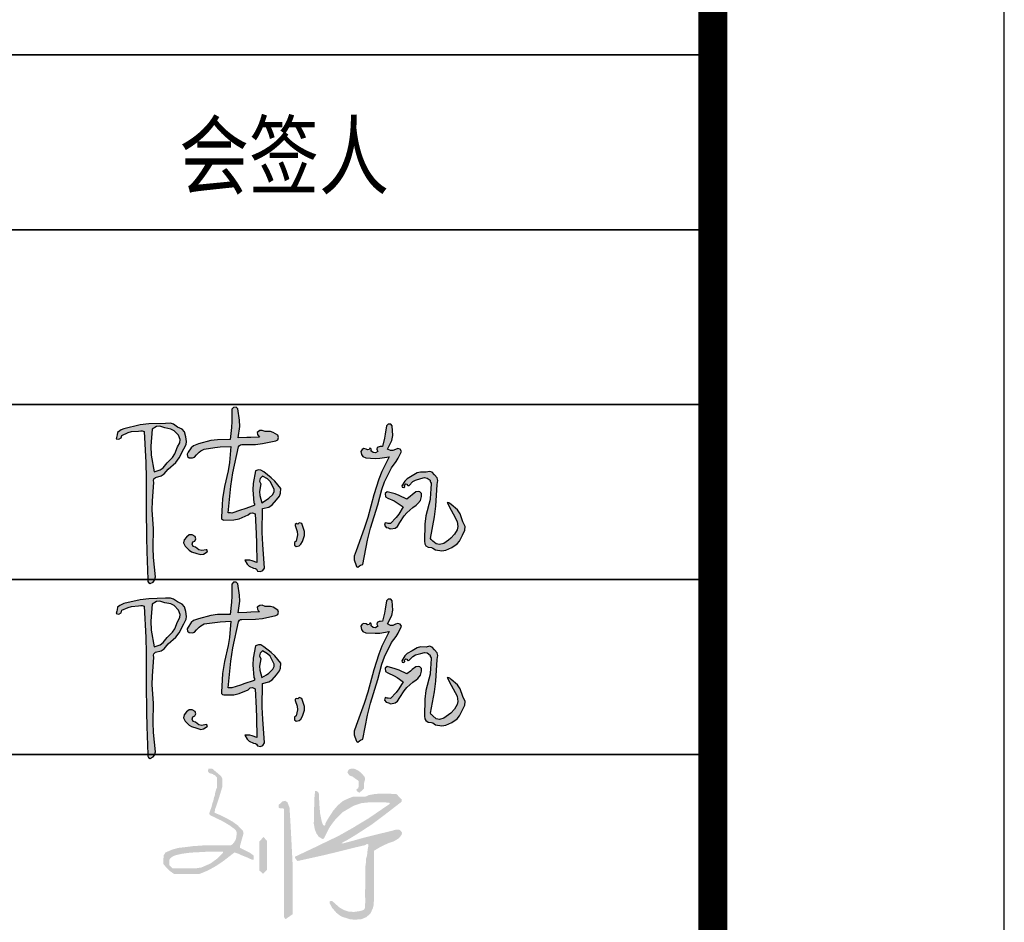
# Model space of a CAD drawing. Extents: x 797781 to 1255204, y 21234 to 1024248.
# Tile 111 of 256: x 1022779 to 1027845, y 58525 to 63170. Entities that reach past the tile are written whole.
import ezdxf

# ---------------------------------------------------------------- set-up
doc = ezdxf.new("R2010")
doc.units = 0
doc.header["$LTSCALE"] = 1000
doc.header["$MEASUREMENT"] = 0
doc.layers.add('230303生产综合楼-平面图_t8$0$PUB_TITLE', color=4, linetype='Continuous')
doc.layers.add('COLU_DE', color=7, linetype='Continuous')
doc.layers.add('230303生产综合楼-平面图_t8$0$图框', color=4, linetype='Continuous', lineweight=35)
doc.layers.add('A-ANNO-TEXT', color=7, linetype='Continuous', lineweight=25)
doc.styles.add('230303生产综合楼-平面图_t8$0$-黑体', font='simhei.ttf', dxfattribs={"width": 0.8})

# ---------------------------------------------------------------- blocks, each defined once
blk = doc.blocks.new('陈岚')
h = blk.add_hatch(color=256)
h.paths.add_polyline_path([(-3.976, 1.115), (-3.926, 1.233), (-3.919, 1.31), (-3.948, 1.435), (-3.991, 1.559), (-4.054, 1.625), (-4.177, 1.671), (-4.289, 1.741), (-4.366, 1.759), (-4.497, 1.747), (-4.936, 1.709), (-5.158, 1.666), (-5.58, 1.539), (-5.645, 1.504), (-5.677, 1.483), (-5.733, 1.435), (-5.745, 1.368), (-5.75, 1.335), (-5.761, 1.268), (-5.692, 1.257), (-5.632, 1.297), (-5.615, 1.365), (-5.457, 1.448), (-5.368, 1.477), (-5.191, 1.504), (-5.132, 1.517), (-5.098, 1.517), (-5.039, 1.504), (-4.944, 0.696), (-4.909, 0.289), (-4.865, -0.524), (-4.806, -1.258), (-4.774, -1.625), (-4.705, -2.358), (-4.696, -2.405), (-4.677, -2.431), (-4.636, -2.455), (-4.56, -2.411), (-4.525, -2.361), (-4.511, -2.274), (-4.592, -1.773), (-4.617, -1.518), (-4.636, -1.01), (-4.7, -0.536), (-4.714, -0.294), (-4.705, 0.185), (-4.718, 0.24), (-4.708, 0.281), (-4.67, 0.324), (-4.522, 0.374), (-4.447, 0.431), (-4.358, 0.56), (-4.165, 0.748), (-4.083, 0.868)])
h.paths.add_polyline_path([(-4.848, 1.127), (-4.837, 1.574), (-4.728, 1.649), (-4.639, 1.664), (-4.511, 1.629), (-4.35, 1.61), (-4.263, 1.571), (-4.143, 1.463), (-4.09, 1.352), (-4.09, 1.267), (-4.143, 1.157), (-4.205, 0.968), (-4.259, 0.874), (-4.393, 0.726), (-4.486, 0.589), (-4.56, 0.528), (-4.712, 0.462), (-4.822, 0.896)], flags=16)
h.paths.add_polyline_path([(-2.535, 1.294), (-2.511, 1.314), (-2.469, 1.324), (-2.114, 1.348), (-1.935, 1.379), (-1.593, 1.477), (-1.541, 1.508), (-1.524, 1.569), (-1.552, 1.622), (-1.671, 1.689), (-1.749, 1.707), (-1.885, 1.699), (-1.966, 1.724), (-2.025, 1.714), (-2.093, 1.664), (-2.081, 1.611), (-2.065, 1.583), (-2.024, 1.546), (-2.246, 1.523), (-2.357, 1.512), (-2.58, 1.49), (-2.557, 1.793), (-2.569, 1.951), (-2.635, 2.248), (-2.684, 2.285), (-2.751, 2.276), (-2.788, 2.227), (-2.769, 1.911), (-2.769, 1.751), (-2.788, 1.435), (-3.119, 1.408), (-3.286, 1.373), (-3.601, 1.268), (-3.728, 1.211), (-3.79, 1.154), (-3.858, 1.032), (-3.885, 0.982), (-3.871, 0.924), (-3.823, 0.893), (-3.741, 0.891), (-3.689, 0.914), (-3.635, 0.976), (-3.571, 1.054), (-3.532, 1.088), (-3.448, 1.143), (-3.175, 1.2), (-3.037, 1.223), (-2.76, 1.254), (-2.766, 0.83), (-2.786, 0.617), (-2.858, 0.199), (-2.884, -0.123), (-2.889, -0.285), (-2.885, -0.607), (-2.879, -0.646), (-2.855, -0.67), (-2.816, -0.677), (-2.557, -0.658), (-2.422, -0.62), (-2.191, -0.503), (-2.139, -0.451), (-2.078, -0.439), (-2.01, -0.468), (-1.956, -0.974), (-1.931, -1.226), (-1.885, -1.732), (-2.008, -1.695), (-2.076, -1.686), (-2.205, -1.691), (-2.138, -1.794), (-2.082, -1.84), (-1.968, -1.885), (-1.916, -1.891), (-1.885, -1.91), (-1.857, -1.955), (-1.777, -1.964), (-1.717, -1.934), (-1.677, -1.864), (-1.764, -1.248), (-1.795, -0.937), (-1.83, -0.315), (-1.664, -0.264), (-1.58, -0.204), (-1.475, -0.065), (-1.402, 0.039), (-1.38, 0.113), (-1.385, 0.24), (-1.554, 0.423), (-1.651, 0.505), (-1.857, 0.643), (-1.932, 0.686), (-1.993, 0.69), (-2.073, 0.657), (-2.11, 0.326), (-2.108, 0.154), (-2.066, -0.177), (-2.041, -0.199), (-2.044, -0.242), (-2.073, -0.26), (-2.292, -0.349), (-2.402, -0.393), (-2.621, -0.482), (-2.66, -0.482), (-2.68, -0.482), (-2.719, -0.482), (-2.692, 0.215), (-2.659, 0.565), (-2.552, 1.254)])
h.paths.add_polyline_path([(-1.941, 0.469), (-1.885, 0.532), (-1.743, 0.469), (-1.674, 0.408), (-1.593, 0.275), (-1.552, 0.205), (-1.548, 0.148), (-1.579, 0.073), (-1.677, -0.035), (-1.735, -0.084), (-1.857, -0.163), (-1.919, 0.023), (-1.932, 0.129), (-1.913, 0.324), (-1.95, 0.399)], flags=16)
h.paths.add_polyline_path([(-3.594, -1.302), (-3.537, -1.275), (-3.514, -1.213), (-3.538, -1.156), (-3.618, -1.115), (-3.694, -1.124), (-3.761, -1.184), (-3.823, -1.259), (-3.83, -1.342), (-3.781, -1.427), (-3.674, -1.52), (-3.606, -1.557), (-3.469, -1.594), (-3.363, -1.615), (-3.29, -1.598), (-3.205, -1.531), (-3.196, -1.51), (-3.21, -1.486), (-3.233, -1.482), (-3.342, -1.511), (-3.418, -1.498), (-3.51, -1.434), (-3.571, -1.418), (-3.606, -1.363)], flags=17)
h.paths.add_polyline_path([(-0.696, -0.847), (-0.753, -0.691), (-0.773, -0.641), (-0.846, -0.625), (-0.885, -0.663), (-0.913, -0.652), (-0.946, -0.674), (-0.947, -0.704), (-0.883, -0.854), (-0.872, -0.947), (-0.899, -1.107), (-0.941, -1.144), (-0.937, -1.214), (-0.892, -1.246), (-0.81, -1.223), (-0.766, -1.185), (-0.732, -1.107), (-0.691, -0.946)])
h.paths.add_polyline_path([(1.706, 1.407), (1.664, 1.458), (1.608, 1.473), (1.546, 1.449), (1.473, 1.41), (1.414, 1.408), (1.338, 1.442), (1.432, 1.67), (1.451, 1.808), (1.421, 2.053), (1.383, 2.097), (1.309, 2.094), (1.275, 2.046), (1.254, 1.828), (1.239, 1.72), (1.199, 1.504), (1.141, 1.498), (1.112, 1.489), (1.06, 1.463), (1.06, 1.422), (1.067, 1.4), (1.088, 1.365), (1.028, 1.325), (0.964, 1.328), (0.907, 1.372), (0.92, 1.398), (0.901, 1.433), (0.872, 1.435), (0.859, 1.4), (0.813, 1.386), (0.782, 1.407), (0.721, 1.417), (0.672, 1.393), (0.643, 1.338), (0.663, 1.255), (0.704, 1.209), (0.782, 1.178), (1.028, 1.18), (1.153, 1.194), (1.393, 1.247), (1.226, 0.851), (1.158, 0.644), (1.053, 0.226), (0.931, -0.374), (0.858, -0.672), (0.685, -1.26), (0.643, -1.41), (0.648, -1.504), (0.706, -1.649), (0.722, -1.669), (0.732, -1.678), (0.754, -1.691), (0.799, -1.65), (0.825, -1.633), (0.879, -1.607), (0.96, -0.968), (1.021, -0.649), (1.178, -0.024), (1.253, 0.381), (1.313, 0.582), (1.47, 0.963), (1.58, 1.131), (1.628, 1.222)])
h.paths.add_polyline_path([(2.216, 0.069), (2.283, 0.157), (2.298, 0.228), (2.301, 0.265), (2.296, 0.337), (2.247, 0.376), (2.205, 0.386), (2.144, 0.372), (2.055, 0.292), (2.01, 0.251), (1.921, 0.171), (1.717, 0.254), (1.61, 0.286), (1.393, 0.33), (1.348, 0.281), (1.362, 0.196), (1.421, 0.164), (1.595, 0.099), (1.679, 0.058), (1.838, -0.038), (1.738, -0.234), (1.675, -0.328), (1.532, -0.496), (1.477, -0.494), (1.449, -0.491), (1.393, -0.482), (1.384, -0.547), (1.426, -0.604), (1.491, -0.614), (1.516, -0.623), (1.528, -0.627), (1.553, -0.635), (1.664, -0.607), (1.725, -0.557), (1.775, -0.454), (1.88, -0.274), (1.944, -0.188), (2.088, -0.038), (2.176, 0.029)])
h.paths.add_polyline_path([(2.602, 0.844), (2.54, 0.912), (2.466, 0.93), (2.38, 0.9), (2.23, 0.897), (2.147, 0.869), (2.026, 0.782), (1.898, 0.701), (1.84, 0.638), (1.769, 0.504), (1.783, 0.474), (1.828, 0.466), (1.852, 0.49), (1.841, 0.524), (1.872, 0.563), (1.907, 0.56), (1.911, 0.538), (1.935, 0.523), (1.956, 0.532), (2.054, 0.636), (2.12, 0.679), (2.255, 0.726), (2.346, 0.761), (2.416, 0.753), (2.498, 0.699), (2.505, 0.668), (2.513, 0.653), (2.533, 0.629), (2.533, 0.457), (2.533, 0.371), (2.533, 0.199), (2.446, -0.233), (2.429, -0.459), (2.449, -0.899), (2.463, -0.973), (2.494, -1.015), (2.56, -1.052), (2.641, -1.054), (2.685, -1.066), (2.755, -1.107), (2.924, -1.123), (3.021, -1.103), (3.172, -1.024), (3.309, -0.916), (3.368, -0.838), (3.436, -0.677), (3.488, -0.548), (3.485, -0.453), (3.422, -0.329), (3.336, -0.129), (3.261, -0.032), (3.088, 0.101), (3.049, 0.128), (3.024, 0.137), (2.977, 0.143), (3.094, -0.046), (3.153, -0.14), (3.269, -0.329), (3.295, -0.464), (3.285, -0.546), (3.227, -0.67), (3.13, -0.78), (3.076, -0.832), (2.963, -0.927), (2.848, -0.963), (2.765, -0.951), (2.665, -0.885), (2.639, -0.858), (2.627, -0.844), (2.602, -0.816), (2.672, -0.252), (2.69, 0.033), (2.692, 0.601), (2.702, 0.705), (2.677, 0.772)])
for p, q in [((-2.751, 2.276), (-2.788, 2.227)), ((-2.788, 2.227), (-2.769, 1.911)), ((-2.684, 2.285), (-2.751, 2.276)), ((-2.635, 2.248), (-2.684, 2.285)), ((-2.569, 1.951), (-2.635, 2.248)), ((1.309, 2.094), (1.275, 2.046)), ((1.383, 2.097), (1.309, 2.094)), ((1.421, 2.053), (1.383, 2.097)), ((-2.769, 1.911), (-2.769, 1.751)), ((-2.557, 1.793), (-2.569, 1.951)), ((1.254, 1.828), (1.239, 1.72)), ((1.275, 2.046), (1.254, 1.828)), ((1.451, 1.808), (1.421, 2.053)), ((1.432, 1.67), (1.451, 1.808)), ((-5.158, 1.666), (-5.58, 1.539)), ((-4.936, 1.709), (-5.158, 1.666)), ((-4.497, 1.747), (-4.936, 1.709)), ((-4.837, 1.574), (-4.848, 1.127)), ((-4.728, 1.649), (-4.837, 1.574)), ((-4.639, 1.664), (-4.728, 1.649)), ((-4.511, 1.629), (-4.639, 1.664)), ((-4.35, 1.61), (-4.511, 1.629)), ((-4.366, 1.759), (-4.497, 1.747)), ((-4.289, 1.741), (-4.366, 1.759)), ((-4.263, 1.571), (-4.35, 1.61)), ((-4.177, 1.671), (-4.289, 1.741)), ((-4.143, 1.463), (-4.263, 1.571)), ((-4.054, 1.625), (-4.177, 1.671)), ((-3.991, 1.559), (-4.054, 1.625)), ((-3.948, 1.435), (-3.991, 1.559)), ((-2.769, 1.751), (-2.788, 1.435)), ((-2.58, 1.49), (-2.557, 1.793)), ((-2.024, 1.546), (-2.246, 1.523)), ((-2.025, 1.714), (-2.093, 1.664)), ((-2.093, 1.664), (-2.081, 1.611)), ((-2.081, 1.611), (-2.065, 1.583)), ((-2.065, 1.583), (-2.024, 1.546)), ((-1.966, 1.724), (-2.025, 1.714)), ((-1.885, 1.699), (-1.966, 1.724)), ((-1.749, 1.707), (-1.885, 1.699)), ((-1.671, 1.689), (-1.749, 1.707)), ((-1.552, 1.622), (-1.671, 1.689)), ((-1.524, 1.569), (-1.552, 1.622)), ((-1.541, 1.508), (-1.524, 1.569)), ((1.239, 1.72), (1.199, 1.504)), ((1.338, 1.442), (1.432, 1.67)), ((-5.75, 1.335), (-5.761, 1.268)), ((-5.745, 1.368), (-5.75, 1.335)), ((-5.733, 1.435), (-5.745, 1.368)), ((-5.677, 1.483), (-5.733, 1.435)), ((-5.692, 1.257), (-5.632, 1.297)), ((-5.645, 1.504), (-5.677, 1.483)), ((-5.58, 1.539), (-5.645, 1.504)), ((-5.632, 1.297), (-5.615, 1.365)), ((-5.615, 1.365), (-5.457, 1.448)), ((-5.457, 1.448), (-5.368, 1.477)), ((-5.368, 1.477), (-5.191, 1.504)), ((-5.191, 1.504), (-5.132, 1.517)), ((-5.132, 1.517), (-5.098, 1.517)), ((-5.098, 1.517), (-5.039, 1.504)), ((-5.039, 1.504), (-4.944, 0.696)), ((-4.09, 1.352), (-4.143, 1.463)), ((-4.09, 1.267), (-4.09, 1.352)), ((-3.919, 1.31), (-3.948, 1.435)), ((-3.926, 1.233), (-3.919, 1.31)), ((-3.286, 1.373), (-3.601, 1.268)), ((-3.119, 1.408), (-3.286, 1.373)), ((-2.788, 1.435), (-3.119, 1.408)), ((-2.357, 1.512), (-2.58, 1.49)), ((-2.552, 1.254), (-2.535, 1.294)), ((-2.535, 1.294), (-2.511, 1.314)), ((-2.511, 1.314), (-2.469, 1.324)), ((-2.469, 1.324), (-2.114, 1.348)), ((-2.246, 1.523), (-2.357, 1.512)), ((-2.114, 1.348), (-1.935, 1.379)), ((-1.935, 1.379), (-1.593, 1.477)), ((-1.593, 1.477), (-1.541, 1.508)), ((0.672, 1.393), (0.643, 1.338)), ((0.643, 1.338), (0.663, 1.255)), ((0.721, 1.417), (0.672, 1.393)), ((0.782, 1.407), (0.721, 1.417)), ((0.813, 1.386), (0.782, 1.407)), ((0.859, 1.4), (0.813, 1.386)), ((0.872, 1.435), (0.859, 1.4)), ((0.901, 1.433), (0.872, 1.435)), ((0.92, 1.398), (0.901, 1.433)), ((0.907, 1.372), (0.92, 1.398)), ((0.964, 1.328), (0.907, 1.372)), ((1.028, 1.325), (0.964, 1.328)), ((1.088, 1.365), (1.028, 1.325)), ((1.112, 1.489), (1.06, 1.463)), ((1.06, 1.463), (1.06, 1.422)), ((1.06, 1.422), (1.067, 1.4)), ((1.067, 1.4), (1.088, 1.365)), ((1.141, 1.498), (1.112, 1.489)), ((1.199, 1.504), (1.141, 1.498)), ((1.414, 1.408), (1.338, 1.442)), ((1.473, 1.41), (1.414, 1.408)), ((1.546, 1.449), (1.473, 1.41)), ((1.608, 1.473), (1.546, 1.449)), ((1.664, 1.458), (1.608, 1.473)), ((1.628, 1.222), (1.706, 1.407)), ((1.706, 1.407), (1.664, 1.458)), ((-5.761, 1.268), (-5.692, 1.257)), ((-4.848, 1.127), (-4.822, 0.896)), ((-4.205, 0.968), (-4.143, 1.157)), ((-4.143, 1.157), (-4.09, 1.267)), ((-4.083, 0.868), (-3.976, 1.115)), ((-3.976, 1.115), (-3.926, 1.233)), ((-3.858, 1.032), (-3.885, 0.982)), ((-3.79, 1.154), (-3.858, 1.032)), ((-3.728, 1.211), (-3.79, 1.154)), ((-3.601, 1.268), (-3.728, 1.211)), ((-3.635, 0.976), (-3.571, 1.054)), ((-3.571, 1.054), (-3.532, 1.088)), ((-3.532, 1.088), (-3.448, 1.143)), ((-3.448, 1.143), (-3.175, 1.2)), ((-3.175, 1.2), (-3.037, 1.223)), ((-3.037, 1.223), (-2.76, 1.254)), ((-2.76, 1.254), (-2.766, 0.83)), ((-2.659, 0.565), (-2.552, 1.254)), ((0.663, 1.255), (0.704, 1.209)), ((0.704, 1.209), (0.782, 1.178)), ((0.782, 1.178), (1.028, 1.18)), ((1.028, 1.18), (1.153, 1.194)), ((1.153, 1.194), (1.393, 1.247)), ((1.393, 1.247), (1.226, 0.851)), ((1.47, 0.963), (1.58, 1.131)), ((1.58, 1.131), (1.628, 1.222)), ((-4.822, 0.896), (-4.712, 0.462)), ((-4.393, 0.726), (-4.259, 0.874)), ((-4.259, 0.874), (-4.205, 0.968)), ((-4.165, 0.748), (-4.083, 0.868)), ((-3.885, 0.982), (-3.871, 0.924)), ((-3.871, 0.924), (-3.823, 0.893)), ((-3.823, 0.893), (-3.741, 0.891)), ((-3.741, 0.891), (-3.689, 0.914)), ((-3.689, 0.914), (-3.635, 0.976)), ((-2.766, 0.83), (-2.786, 0.617)), ((1.226, 0.851), (1.158, 0.644)), ((1.313, 0.582), (1.47, 0.963)), ((2.026, 0.782), (1.898, 0.701)), ((2.147, 0.869), (2.026, 0.782)), ((2.23, 0.897), (2.147, 0.869)), ((2.38, 0.9), (2.23, 0.897)), ((2.466, 0.93), (2.38, 0.9)), ((2.54, 0.912), (2.466, 0.93)), ((2.602, 0.844), (2.54, 0.912)), ((2.677, 0.772), (2.602, 0.844)), ((2.702, 0.705), (2.677, 0.772)), ((-4.944, 0.696), (-4.909, 0.289)), ((-4.712, 0.462), (-4.56, 0.528)), ((-4.56, 0.528), (-4.486, 0.589)), ((-4.486, 0.589), (-4.393, 0.726)), ((-4.447, 0.431), (-4.358, 0.56)), ((-4.358, 0.56), (-4.165, 0.748)), ((-2.786, 0.617), (-2.858, 0.199)), ((-2.692, 0.215), (-2.659, 0.565)), ((-2.073, 0.657), (-2.11, 0.326)), ((-1.993, 0.69), (-2.073, 0.657)), ((-1.932, 0.686), (-1.993, 0.69)), ((-1.885, 0.532), (-1.941, 0.469)), ((-1.857, 0.643), (-1.932, 0.686)), ((-1.743, 0.469), (-1.885, 0.532)), ((-1.651, 0.505), (-1.857, 0.643)), ((1.158, 0.644), (1.053, 0.226)), ((1.253, 0.381), (1.313, 0.582)), ((1.84, 0.638), (1.769, 0.504)), ((1.898, 0.701), (1.84, 0.638)), ((1.841, 0.524), (1.872, 0.563)), ((1.852, 0.49), (1.841, 0.524)), ((1.872, 0.563), (1.907, 0.56)), ((1.907, 0.56), (1.911, 0.538)), ((1.911, 0.538), (1.935, 0.523)), ((1.935, 0.523), (1.956, 0.532)), ((1.956, 0.532), (2.054, 0.636)), ((2.054, 0.636), (2.12, 0.679)), ((2.12, 0.679), (2.255, 0.726)), ((2.255, 0.726), (2.346, 0.761)), ((2.346, 0.761), (2.416, 0.753)), ((2.416, 0.753), (2.498, 0.699)), ((2.498, 0.699), (2.505, 0.668)), ((2.505, 0.668), (2.513, 0.653)), ((2.513, 0.653), (2.533, 0.629)), ((2.533, 0.629), (2.533, 0.457)), ((2.69, 0.033), (2.692, 0.601)), ((2.692, 0.601), (2.702, 0.705)), ((-4.909, 0.289), (-4.865, -0.524)), ((-4.718, 0.24), (-4.708, 0.281)), ((-4.708, 0.281), (-4.67, 0.324)), ((-4.67, 0.324), (-4.522, 0.374)), ((-4.522, 0.374), (-4.447, 0.431)), ((-2.11, 0.326), (-2.108, 0.154)), ((-1.941, 0.469), (-1.95, 0.399)), ((-1.95, 0.399), (-1.913, 0.324)), ((-1.913, 0.324), (-1.932, 0.129)), ((-1.674, 0.408), (-1.743, 0.469)), ((-1.593, 0.275), (-1.674, 0.408)), ((-1.554, 0.423), (-1.651, 0.505)), ((-1.552, 0.205), (-1.593, 0.275)), ((-1.385, 0.24), (-1.554, 0.423)), ((1.178, -0.024), (1.253, 0.381)), ((1.393, 0.33), (1.348, 0.281)), ((1.348, 0.281), (1.362, 0.196)), ((1.61, 0.286), (1.393, 0.33)), ((1.717, 0.254), (1.61, 0.286)), ((1.769, 0.504), (1.783, 0.474)), ((1.783, 0.474), (1.828, 0.466)), ((1.828, 0.466), (1.852, 0.49)), ((2.055, 0.292), (2.01, 0.251)), ((2.144, 0.372), (2.055, 0.292)), ((2.205, 0.386), (2.144, 0.372)), ((2.247, 0.376), (2.205, 0.386)), ((2.296, 0.337), (2.247, 0.376)), ((2.301, 0.265), (2.296, 0.337)), ((2.298, 0.228), (2.301, 0.265)), ((2.533, 0.457), (2.533, 0.371)), ((2.533, 0.371), (2.533, 0.199)), ((-4.705, 0.185), (-4.718, 0.24)), ((-4.714, -0.294), (-4.705, 0.185)), ((-2.858, 0.199), (-2.884, -0.123)), ((-2.719, -0.482), (-2.692, 0.215)), ((-2.108, 0.154), (-2.066, -0.177)), ((-1.932, 0.129), (-1.919, 0.023)), ((-1.919, 0.023), (-1.857, -0.163)), ((-1.677, -0.035), (-1.579, 0.073)), ((-1.579, 0.073), (-1.548, 0.148)), ((-1.548, 0.148), (-1.552, 0.205)), ((-1.475, -0.065), (-1.402, 0.039)), ((-1.402, 0.039), (-1.38, 0.113)), ((-1.38, 0.113), (-1.385, 0.24)), ((1.053, 0.226), (0.931, -0.374)), ((1.362, 0.196), (1.421, 0.164)), ((1.421, 0.164), (1.595, 0.099)), ((1.595, 0.099), (1.679, 0.058)), ((1.679, 0.058), (1.838, -0.038)), ((1.921, 0.171), (1.717, 0.254)), ((2.01, 0.251), (1.921, 0.171)), ((2.088, -0.038), (2.176, 0.029)), ((2.176, 0.029), (2.216, 0.069)), ((2.216, 0.069), (2.283, 0.157)), ((2.283, 0.157), (2.298, 0.228)), ((2.533, 0.199), (2.446, -0.233)), ((2.672, -0.252), (2.69, 0.033)), ((3.024, 0.137), (2.977, 0.143)), ((2.977, 0.143), (3.094, -0.046)), ((3.049, 0.128), (3.024, 0.137)), ((3.088, 0.101), (3.049, 0.128)), ((3.261, -0.032), (3.088, 0.101)), ((-2.884, -0.123), (-2.889, -0.285)), ((-2.044, -0.242), (-2.073, -0.26)), ((-2.066, -0.177), (-2.041, -0.199)), ((-2.041, -0.199), (-2.044, -0.242)), ((-1.857, -0.163), (-1.735, -0.084)), ((-1.735, -0.084), (-1.677, -0.035)), ((-1.664, -0.264), (-1.58, -0.204)), ((-1.58, -0.204), (-1.475, -0.065)), ((1.021, -0.649), (1.178, -0.024)), ((1.738, -0.234), (1.675, -0.328)), ((1.838, -0.038), (1.738, -0.234)), ((1.88, -0.274), (1.944, -0.188)), ((1.944, -0.188), (2.088, -0.038)), ((2.446, -0.233), (2.429, -0.459)), ((2.602, -0.816), (2.672, -0.252)), ((3.094, -0.046), (3.153, -0.14)), ((3.153, -0.14), (3.269, -0.329)), ((3.336, -0.129), (3.261, -0.032)), ((3.422, -0.329), (3.336, -0.129)), ((-4.7, -0.536), (-4.714, -0.294)), ((-2.889, -0.285), (-2.885, -0.607)), ((-2.68, -0.482), (-2.719, -0.482)), ((-2.66, -0.482), (-2.68, -0.482)), ((-2.621, -0.482), (-2.66, -0.482)), ((-2.402, -0.393), (-2.621, -0.482)), ((-2.422, -0.62), (-2.191, -0.503)), ((-2.292, -0.349), (-2.402, -0.393)), ((-2.073, -0.26), (-2.292, -0.349)), ((-2.191, -0.503), (-2.139, -0.451)), ((-2.139, -0.451), (-2.078, -0.439)), ((-2.078, -0.439), (-2.01, -0.468)), ((-2.01, -0.468), (-1.956, -0.974)), ((-1.83, -0.315), (-1.664, -0.264)), ((-1.795, -0.937), (-1.83, -0.315)), ((0.931, -0.374), (0.858, -0.672)), ((1.393, -0.482), (1.384, -0.547)), ((1.449, -0.491), (1.393, -0.482)), ((1.477, -0.494), (1.449, -0.491)), ((1.532, -0.496), (1.477, -0.494)), ((1.675, -0.328), (1.532, -0.496)), ((1.725, -0.557), (1.775, -0.454)), ((1.775, -0.454), (1.88, -0.274)), ((2.429, -0.459), (2.449, -0.899)), ((3.269, -0.329), (3.295, -0.464)), ((3.295, -0.464), (3.285, -0.546)), ((3.485, -0.453), (3.422, -0.329)), ((3.488, -0.548), (3.485, -0.453)), ((-4.865, -0.524), (-4.806, -1.258)), ((-4.636, -1.01), (-4.7, -0.536)), ((-2.885, -0.607), (-2.879, -0.646)), ((-2.879, -0.646), (-2.855, -0.67)), ((-2.855, -0.67), (-2.816, -0.677)), ((-2.816, -0.677), (-2.557, -0.658)), ((-2.557, -0.658), (-2.422, -0.62)), ((-0.946, -0.674), (-0.947, -0.704)), ((-0.947, -0.704), (-0.883, -0.854)), ((-0.913, -0.652), (-0.946, -0.674)), ((-0.885, -0.663), (-0.913, -0.652)), ((-0.846, -0.625), (-0.885, -0.663)), ((-0.773, -0.641), (-0.846, -0.625)), ((-0.753, -0.691), (-0.773, -0.641)), ((-0.696, -0.847), (-0.753, -0.691)), ((0.858, -0.672), (0.685, -1.26)), ((0.96, -0.968), (1.021, -0.649)), ((1.384, -0.547), (1.426, -0.604)), ((1.426, -0.604), (1.491, -0.614)), ((1.491, -0.614), (1.516, -0.623)), ((1.516, -0.623), (1.528, -0.627)), ((1.528, -0.627), (1.553, -0.635)), ((1.553, -0.635), (1.664, -0.607)), ((1.664, -0.607), (1.725, -0.557)), ((3.227, -0.67), (3.13, -0.78)), ((3.285, -0.546), (3.227, -0.67)), ((3.368, -0.838), (3.436, -0.677)), ((3.436, -0.677), (3.488, -0.548)), ((-4.617, -1.518), (-4.636, -1.01)), ((-1.956, -0.974), (-1.931, -1.226)), ((-1.764, -1.248), (-1.795, -0.937)), ((-0.872, -0.947), (-0.899, -1.107)), ((-0.883, -0.854), (-0.872, -0.947)), ((-0.732, -1.107), (-0.691, -0.946)), ((-0.691, -0.946), (-0.696, -0.847)), ((0.879, -1.607), (0.96, -0.968)), ((2.449, -0.899), (2.463, -0.973)), ((2.463, -0.973), (2.494, -1.015)), ((2.494, -1.015), (2.56, -1.052)), ((2.627, -0.844), (2.602, -0.816)), ((2.639, -0.858), (2.627, -0.844)), ((2.665, -0.885), (2.639, -0.858)), ((2.765, -0.951), (2.665, -0.885)), ((2.848, -0.963), (2.765, -0.951)), ((2.963, -0.927), (2.848, -0.963)), ((3.076, -0.832), (2.963, -0.927)), ((3.021, -1.103), (3.172, -1.024)), ((3.13, -0.78), (3.076, -0.832)), ((3.172, -1.024), (3.309, -0.916)), ((3.309, -0.916), (3.368, -0.838)), ((-4.806, -1.258), (-4.774, -1.625)), ((-3.823, -1.259), (-3.83, -1.342)), ((-3.761, -1.184), (-3.823, -1.259)), ((-3.694, -1.124), (-3.761, -1.184)), ((-3.618, -1.115), (-3.694, -1.124)), ((-3.538, -1.156), (-3.618, -1.115)), ((-3.594, -1.302), (-3.537, -1.275)), ((-3.514, -1.213), (-3.538, -1.156)), ((-3.537, -1.275), (-3.514, -1.213)), ((-1.931, -1.226), (-1.885, -1.732)), ((-1.677, -1.864), (-1.764, -1.248)), ((-0.899, -1.107), (-0.941, -1.144)), ((-0.941, -1.144), (-0.937, -1.214)), ((-0.937, -1.214), (-0.892, -1.246)), ((-0.892, -1.246), (-0.81, -1.223)), ((-0.81, -1.223), (-0.766, -1.185)), ((-0.766, -1.185), (-0.732, -1.107)), ((0.685, -1.26), (0.643, -1.41)), ((2.56, -1.052), (2.641, -1.054)), ((2.641, -1.054), (2.685, -1.066)), ((2.685, -1.066), (2.755, -1.107)), ((2.755, -1.107), (2.924, -1.123)), ((2.924, -1.123), (3.021, -1.103)), ((-4.592, -1.773), (-4.617, -1.518)), ((-3.83, -1.342), (-3.781, -1.427)), ((-3.781, -1.427), (-3.674, -1.52)), ((-3.674, -1.52), (-3.606, -1.557)), ((-3.606, -1.363), (-3.594, -1.302)), ((-3.571, -1.418), (-3.606, -1.363)), ((-3.51, -1.434), (-3.571, -1.418)), ((-3.418, -1.498), (-3.51, -1.434)), ((-3.342, -1.511), (-3.418, -1.498)), ((-3.233, -1.482), (-3.342, -1.511)), ((-3.29, -1.598), (-3.205, -1.531)), ((-3.21, -1.486), (-3.233, -1.482)), ((-3.196, -1.51), (-3.21, -1.486)), ((-3.205, -1.531), (-3.196, -1.51)), ((0.643, -1.41), (0.648, -1.504)), ((0.648, -1.504), (0.706, -1.649)), ((-4.774, -1.625), (-4.705, -2.358)), ((-4.511, -2.274), (-4.592, -1.773)), ((-3.606, -1.557), (-3.469, -1.594)), ((-3.469, -1.594), (-3.363, -1.615)), ((-3.363, -1.615), (-3.29, -1.598)), ((-2.076, -1.686), (-2.205, -1.691)), ((-2.205, -1.691), (-2.138, -1.794)), ((-2.138, -1.794), (-2.082, -1.84)), ((-2.008, -1.695), (-2.076, -1.686)), ((-1.885, -1.732), (-2.008, -1.695)), ((0.706, -1.649), (0.722, -1.669)), ((0.722, -1.669), (0.732, -1.678)), ((0.732, -1.678), (0.754, -1.691)), ((0.754, -1.691), (0.799, -1.65)), ((0.799, -1.65), (0.825, -1.633)), ((0.825, -1.633), (0.879, -1.607)), ((-2.082, -1.84), (-1.968, -1.885)), ((-1.968, -1.885), (-1.916, -1.891)), ((-1.916, -1.891), (-1.885, -1.91)), ((-1.885, -1.91), (-1.857, -1.955)), ((-1.857, -1.955), (-1.777, -1.964)), ((-1.777, -1.964), (-1.717, -1.934)), ((-1.717, -1.934), (-1.677, -1.864)), ((-4.525, -2.361), (-4.511, -2.274)), ((-4.705, -2.358), (-4.696, -2.405)), ((-4.696, -2.405), (-4.677, -2.431)), ((-4.677, -2.431), (-4.636, -2.455)), ((-4.636, -2.455), (-4.56, -2.411)), ((-4.56, -2.411), (-4.525, -2.361))]:
    blk.add_line(p, q)
blk = doc.blocks.new('230303生产综合楼-平面图_t8$0$图签')
at = {"layer": 'COLU_DE'}
h = blk.add_hatch(color=256, dxfattribs=at)
h.paths.add_polyline_path([(-1708, 11709.2), (-1693.7, 11751), (-1682.1, 11790), (-1682.6, 11817.6), (-1687.3, 11825.8), (-1698.4, 11835.4), (-1712, 11846.8), (-1716.7, 11850.8), (-1728.1, 11851.3), (-1730.5, 11850.3), (-1731.1, 11846.1), (-1731.6, 11842.4), (-1730.3, 11839.5), (-1726.9, 11835.8), (-1723.2, 11834.8), (-1719, 11833.6), (-1714.9, 11832.5), (-1712, 11830), (-1707.6, 11828.4), (-1704, 11824.2), (-1700.5, 11820.2), (-1700.3, 11813.5), (-1700.5, 11804.3), (-1700.7, 11795.3), (-1700.9, 11789), (-1701, 11785), (-1703.4, 11780.2), (-1704.6, 11776), (-1706.2, 11770.3), (-1707.2, 11766.8), (-1708, 11760.4), (-1710.7, 11752.4), (-1713.5, 11740.4), (-1716.9, 11730.7), (-1719.5, 11719.5), (-1723.2, 11709.3), (-1725.7, 11702.6), (-1727.5, 11697.5), (-1725.4, 11692.5), (-1720.5, 11689.1), (-1711, 11685.3), (-1701.1, 11679.9), (-1687.7, 11674), (-1673, 11665.8), (-1657.9, 11656.7), (-1646.4, 11648.3), (-1640.3, 11643.8), (-1635.7, 11638.8), (-1633.6, 11633.2), (-1633.3, 11628.1), (-1634.2, 11617.9), (-1636.5, 11607.3), (-1641.2, 11599.5), (-1646.7, 11592.4), (-1653.1, 11588.3), (-1700, 11588.3), (-1746.3, 11587.7), (-1784.1, 11585.1), (-1808.9, 11581.8), (-1832.4, 11579.3), (-1853.9, 11573.5), (-1877.3, 11563.5), (-1884, 11553.3), (-1884.7, 11524.1), (-1875, 11512.2), (-1863.5, 11500.7), (-1848.4, 11490.1), (-1762.7, 11489.1), (-1733.2, 11501), (-1704, 11517), (-1677.6, 11535), (-1656.1, 11551.7), (-1640.9, 11563.5), (-1626.9, 11559), (-1620.7, 11555.8), (-1596.7, 11546.2), (-1580.3, 11538.5), (-1575.2, 11538.5), (-1574.5, 11545.9), (-1575.5, 11553.2), (-1587, 11561.9), (-1607.6, 11572.2), (-1621.2, 11579), (-1622.3, 11584), (-1609.5, 11629.7), (-1612.1, 11638.1), (-1629.4, 11656.3), (-1646.1, 11668.5), (-1668.6, 11681.4), (-1688.3, 11691.1), (-1708.4, 11699.4)])
h.paths.add_polyline_path([(-1711.9, 11566.2), (-1691.2, 11566.8), (-1680.6, 11566), (-1680.3, 11561.8), (-1684.7, 11557.5), (-1701.4, 11541.4), (-1722.5, 11525.9), (-1754.1, 11512), (-1774.6, 11508.8), (-1852.6, 11508.6), (-1864.2, 11519.4), (-1864.4, 11538.1), (-1860.3, 11544.2), (-1850.5, 11551), (-1839.9, 11554.8), (-1820.6, 11559), (-1797.6, 11562.2), (-1778.5, 11563.7), (-1759.8, 11564.6), (-1738.6, 11565.8)], flags=16)
h.paths.add_polyline_path([(-1529.2, 11602.8), (-1541.1, 11616.7), (-1555, 11601.3), (-1555.5, 11501.8), (-1542.6, 11490.4), (-1529.2, 11503.8)])
h.paths.add_polyline_path([(-1445, 11596), (-1449.2, 11674.5), (-1452, 11717.4), (-1459.1, 11735.8), (-1466.8, 11740.7), (-1476.3, 11738.3), (-1482.6, 11732.3), (-1489.5, 11726.9), (-1489.3, 11718.3), (-1485.2, 11714.6), (-1475.7, 11714.8), (-1470.5, 11713.5), (-1470.9, 11342.1), (-1465.6, 11334.5), (-1441.3, 11351.5), (-1441.4, 11524.2)])
h.paths.add_polyline_path([(-1193.4, 11588.5), (-1186.5, 11592.2), (-1181.5, 11591.8), (-1181.4, 11586.2), (-1183.7, 11575.1), (-1186.1, 11551.8), (-1189.2, 11543.2), (-1189.8, 11528.4), (-1191.8, 11515.1), (-1191.5, 11481), (-1192.3, 11451.8), (-1192.6, 11419.4), (-1192.3, 11398.6), (-1192.6, 11376.4), (-1194.3, 11369.9), (-1199.6, 11365.4), (-1212.8, 11361.9), (-1230.2, 11359.6), (-1247.2, 11360.1), (-1265.3, 11365.9), (-1279.9, 11374.2), (-1293.2, 11385.9), (-1303.2, 11394.8), (-1305.9, 11397.3), (-1311.1, 11397.4), (-1314.4, 11394.8), (-1313.8, 11388.4), (-1310.1, 11381.6), (-1305.8, 11373.7), (-1297.9, 11364.4), (-1291.2, 11356.5), (-1280.2, 11347.9), (-1272.2, 11343.1), (-1256.3, 11338.1), (-1242.8, 11333.9), (-1225.7, 11333), (-1206, 11334.4), (-1188, 11341.7), (-1173.8, 11355), (-1165.6, 11373.4), (-1163.2, 11383.1), (-1162.5, 11399.2), (-1162.1, 11446.9), (-1162.5, 11492.7), (-1161.8, 11569.6), (-1139.4, 11583), (-1112.7, 11595.5), (-1093.3, 11602.1), (-1076.7, 11612.3), (-1067.5, 11623.8), (-1065.8, 11631.6), (-1071.4, 11639), (-1077.3, 11642), (-1088.3, 11641.3), (-1099, 11638.4), (-1119.4, 11633.3), (-1144.5, 11627.2), (-1168.7, 11621.3), (-1189.5, 11616.1), (-1205.3, 11611.8), (-1242.9, 11601.3), (-1267.5, 11594.8), (-1274.2, 11594.8), (-1271.1, 11597.1), (-1251.9, 11607.4), (-1225.4, 11623.4), (-1203.1, 11637.8), (-1168.6, 11660.2), (-1124.4, 11693.5), (-1067.5, 11737.5), (-1067, 11745.8), (-1072.9, 11750.9), (-1083.4, 11762.2), (-1087.2, 11764.1), (-1117, 11765.2), (-1139.4, 11765.2), (-1156.6, 11764.4), (-1179.2, 11760.4), (-1190.5, 11755.5), (-1213.1, 11755.5), (-1232.2, 11755.5), (-1248.8, 11749.3), (-1268.1, 11740.5), (-1286.3, 11725.3), (-1302.3, 11706.3), (-1317.7, 11682.8), (-1325.6, 11669.2), (-1329.4, 11661.8), (-1329.4, 11658), (-1332.2, 11655.4), (-1337, 11657.6), (-1341.5, 11670.4), (-1347, 11697.2), (-1349.5, 11727.9), (-1351.5, 11767.9), (-1355.1, 11771.7), (-1360.3, 11774.9), (-1364.2, 11773.9), (-1366.3, 11752.9), (-1367.2, 11725.4), (-1368.2, 11691.4), (-1368.6, 11662), (-1365.1, 11642.9), (-1359.8, 11629), (-1351.4, 11617.1), (-1339, 11609.9), (-1334.2, 11610.8), (-1324.6, 11629.7), (-1314, 11650.7), (-1298.3, 11672.4), (-1270.8, 11701.1), (-1231.9, 11723.8), (-1205, 11732.8), (-1179.4, 11735.4), (-1142.6, 11735.7), (-1122.9, 11735.2), (-1109.2, 11734), (-1108.1, 11732.1), (-1109.3, 11729.4), (-1179.6, 11681.3), (-1236.5, 11646.9), (-1283.5, 11620.4), (-1327.8, 11599.1), (-1365.8, 11580.7), (-1432.8, 11549.1), (-1432.5, 11543.3), (-1424.5, 11534.1), (-1328.2, 11555.5), (-1222.1, 11581.7)])
h.paths.add_polyline_path([(-1193.3, 11811.6), (-1192.8, 11818.2), (-1194.5, 11823.1), (-1203.6, 11834), (-1213.7, 11842.8), (-1224.5, 11848.7), (-1231.3, 11851.3), (-1241.4, 11851), (-1248.6, 11848), (-1251.5, 11843.4), (-1253.3, 11838), (-1251.6, 11835.1), (-1245.8, 11827.5), (-1235.4, 11823.7), (-1225.4, 11816.2), (-1217.9, 11811), (-1215.1, 11808.6), (-1214.9, 11800.1), (-1215.1, 11789.8), (-1216, 11784.3), (-1220.4, 11780.8), (-1223.5, 11778.3), (-1220.6, 11774.4), (-1216.2, 11770.3), (-1212.5, 11768.7), (-1205.9, 11773.8), (-1198.6, 11780.2), (-1196.1, 11783.8), (-1196.7, 11797.4), (-1195.4, 11806.3)])
at = {"layer": '230303生产综合楼-平面图_t8$0$图框', "color": 4}
for p, q in [((-4000, 14300), (0, 14300)), ((-4000, 13700), (0, 13700)), ((-4000, 13100), (0, 13100)), ((-4000, 12500), (0, 12500)), ((-4000, 11900), (0, 11900))]:
    blk.add_line(p, q, dxfattribs=at)
at = {"layer": 'A-ANNO-TEXT', "xscale": 131.2199999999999, "yscale": 131.2199999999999, "zscale": 131.2199999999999, "rotation": 356.3976698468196}
for p in [(-1302.6, 12769.6, 1526.9), (-1302.6, 12169.6, 1526.9)]:
    blk.add_blockref('陈岚', p, dxfattribs=at)
at = {"layer": '230303生产综合楼-平面图_t8$0$图框', "style": '230303生产综合楼-平面图_t8$0$-黑体', "width": 0.8}
blk.add_text('会签人', height=220, dxfattribs=at).set_placement((-1831, 13844.1))

msp = doc.modelspace()

# ---------------------------------------------------------------- linework, layer by layer
at = {"layer": '230303生产综合楼-平面图_t8$0$PUB_TITLE'}
msp.add_lwpolyline([(838694.8, 40038.8), (1027844.8, 40038.8), (1027844.8, 129138.8), (838694.8, 129138.8)], close=True, dxfattribs=at)
at = {"layer": '230303生产综合楼-平面图_t8$0$PUB_TITLE', "const_width": 150}
msp.add_lwpolyline([(842444.8, 41538.8), (1026344.8, 41538.8), (1026344.8, 127638.8), (842444.8, 127638.8)], close=True, dxfattribs=at)

# ---------------------------------------------------------------- block references
at = {"xscale": 1.5, "yscale": 1.5, "zscale": 1.5}
msp.add_blockref('230303生产综合楼-平面图_t8$0$图签', (1026344.8, 41538.8), dxfattribs=at)

doc.saveas('drawing.dxf')
